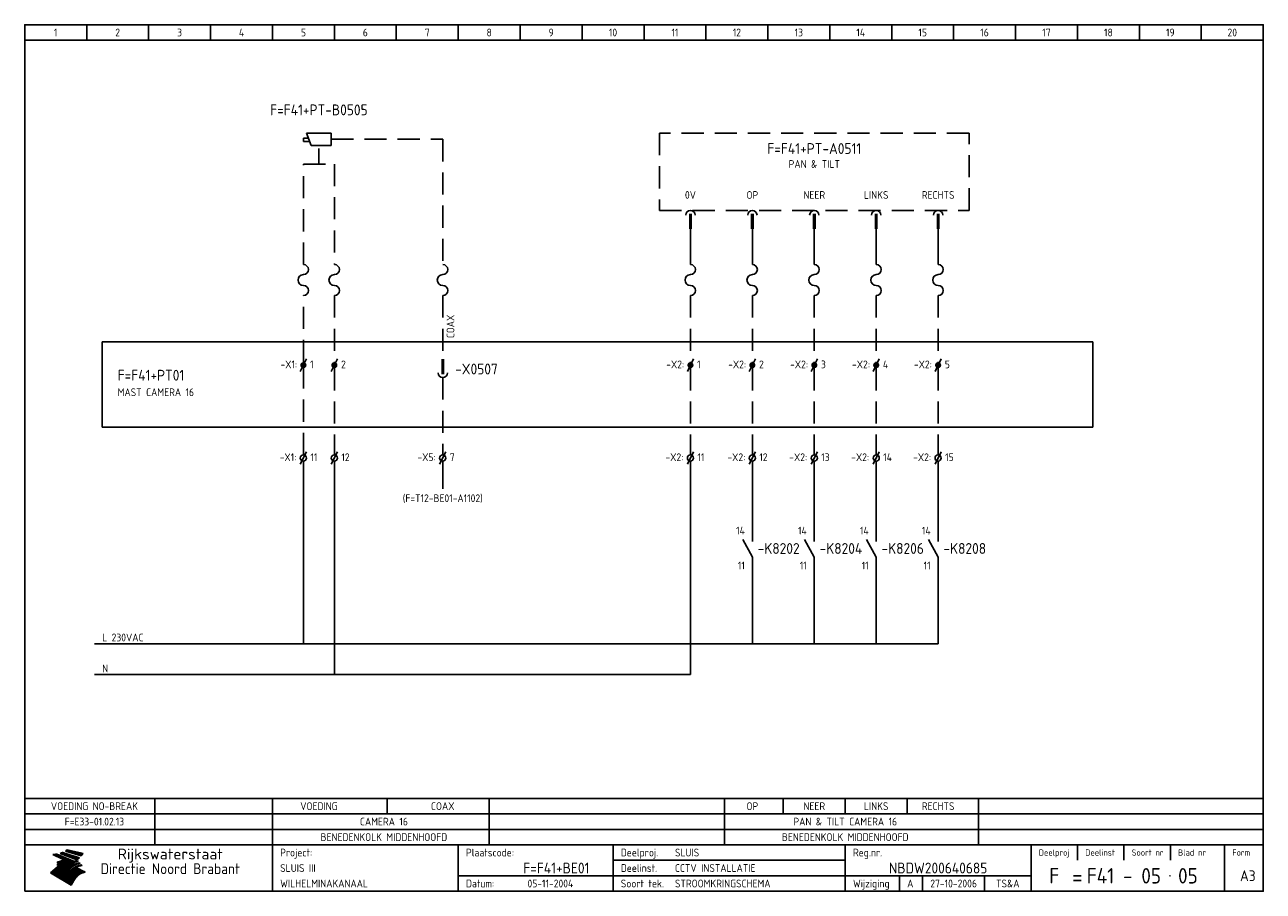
# Model space of a CAD drawing. Extents: x 10 to 410, y 10 to 290.
import ezdxf
from ezdxf.enums import TextEntityAlignment as Align

# ---------------------------------------------------------------- set-up
doc = ezdxf.new("R2010")
doc.units = 0
doc.header["$LTSCALE"] = 15
doc.header["$MEASUREMENT"] = 0
doc.linetypes.add('HIDDEN', pattern=[9.525, 6.35, -3.175])
for name, color, linetype in [('0-25', 7, 'CONTINUOUS'), ('0-35', 2, 'CONTINUOUS'), ('0-50', 3, 'CONTINUOUS'), ('B-25', 7, 'CONTINUOUS'), ('B-35', 2, 'CONTINUOUS'), ('S-25', 7, 'CONTINUOUS')]:
    doc.layers.add(name, color=color, linetype=linetype)
doc.styles.add('ISO', font='iso.shx')
doc.styles.get("Standard").update_dxf_attribs({"font": 'iso.shx'})

# ---------------------------------------------------------------- blocks, each defined once
blk = doc.blocks.new('X101')
at = {"layer": 'S-25', "color": 0}
blk.add_line((1, 2), (-1, -2), dxfattribs=at)
at = {"layer": 'S-25', "color": 0, "const_width": 1}
blk.add_lwpolyline([(-0.5, 0, 1), (0.5, 0, 1)], format="xyb", close=True, dxfattribs=at)
at = {"layer": 'B-25'}
blk.add_attdef('LC', text='', height=2.5, dxfattribs=at).set_placement((-2, -1), align=Align.RIGHT)
blk.add_attdef('KT', (2.16, -1), '', height=2.5, dxfattribs=at)
blk = doc.blocks.new('X105')
at = {"layer": '0-25', "color": 0}
blk.add_line((1, 2), (-1, -2), dxfattribs=at)
blk.add_circle((0, 0), 1, dxfattribs=at)
at = {"layer": '0-25'}
blk.add_point((0, 0), dxfattribs=at)
at = {"layer": 'B-25', "style": 'ISO'}
blk.add_attdef('LC', text='', height=2.5, dxfattribs=at).set_placement((-2.26, -1), align=Align.RIGHT)
blk.add_attdef('KT', (2.26, -1), '', height=2.5, dxfattribs=at)
blk = doc.blocks.new('KADERA3')
at = {"layer": '0-25'}
for p, q in [((30, 285), (30, 290)), ((50, 285), (50, 290)), ((70, 285), (70, 290)), ((90, 285), (90, 290)), ((110, 285), (110, 290)), ((130, 285), (130, 290)), ((150, 285), (150, 290)), ((170, 285), (170, 290)), ((190, 285), (190, 290)), ((210, 285), (210, 290)), ((230, 285), (230, 290)), ((250, 285), (250, 290)), ((270, 285), (270, 290)), ((290, 285), (290, 290)), ((310, 285), (310, 290)), ((330, 285), (330, 290)), ((350, 285), (350, 290)), ((370, 285), (370, 290)), ((390, 285), (390, 290)), ((10, 285), (410, 285)), ((410, 35), (10, 35)), ((410, 30), (10, 30)), ((350, 25), (350, 20)), ((365, 25), (365, 20)), ((380, 25), (380, 20)), ((200, 20), (275, 20)), ((150, 15), (335, 15)), ((292.5, 15), (292.5, 10)), ((300, 15), (300, 10)), ((320, 15), (320, 10))]:
    blk.add_line(p, q, dxfattribs=at)
at = {"layer": '0-25', "color": 7}
for p, q in [((19.1, 21.89), (25.12, 19)), ((19.1, 21.89), (25.12, 19)), ((19.17, 21.86), (20.7, 21.86)), ((19.29, 21.8), (20.83, 21.8)), ((19.4, 21.75), (20.96, 21.75)), ((19.52, 21.69), (21.09, 21.69)), ((19.64, 21.63), (21.22, 21.63)), ((19.74, 21.92), (20.56, 21.92)), ((19.75, 21.58), (21.36, 21.58)), ((19.87, 21.52), (21.49, 21.52)), ((19.99, 21.47), (21.62, 21.47)), ((20.11, 21.41), (21.75, 21.41)), ((20.22, 21.35), (21.88, 21.35)), ((20.25, 21.97), (20.43, 21.97)), ((20.34, 21.3), (22.02, 21.3)), ((20.38, 21.99), (26.02, 19.59)), ((20.38, 21.99), (26.02, 19.59)), ((20.46, 21.24), (22.15, 21.24)), ((20.57, 21.18), (22.28, 21.18)), ((20.69, 21.13), (22.41, 21.13)), ((20.81, 21.07), (22.55, 21.07)), ((20.92, 21.02), (22.68, 21.02)), ((21.04, 20.96), (22.81, 20.96)), ((21.16, 20.9), (22.94, 20.9)), ((21.27, 20.85), (23.07, 20.85)), ((21.39, 20.79), (23.21, 20.79)), ((21.47, 22.25), (26.83, 20.19)), ((21.47, 22.25), (26.83, 20.19)), ((21.49, 22.25), (23.07, 22.25)), ((21.51, 20.73), (23.34, 20.73)), ((21.6, 22.2), (23.25, 22.2)), ((21.63, 20.68), (23.47, 20.68)), ((21.65, 22.31), (22.89, 22.31)), ((21.74, 20.62), (23.6, 20.62)), ((21.75, 22.14), (23.42, 22.14)), ((21.8, 22.37), (22.71, 22.37)), ((21.86, 20.57), (23.73, 20.57)), ((21.9, 22.08), (23.6, 22.08)), ((21.94, 22.42), (22.53, 22.42)), ((21.98, 20.51), (23.87, 20.51)), ((22.04, 22.03), (23.78, 22.03)), ((22.06, 22.48), (22.36, 22.48)), ((22.09, 20.45), (24, 20.45)), ((22.18, 22.53), (27.65, 20.8)), ((22.18, 22.53), (27.65, 20.8)), ((22.19, 21.97), (23.96, 21.97)), ((22.21, 20.4), (24.13, 20.4)), ((22.33, 20.34), (24.26, 20.34)), ((22.34, 21.92), (24.13, 21.92)), ((22.37, 20), (23.08, 20)), ((22.44, 20.28), (24.4, 20.28)), ((22.48, 21.86), (24.31, 21.86)), ((22.49, 20.06), (23.04, 20.06)), ((22.56, 20.23), (24.53, 20.23)), ((22.61, 20.12), (22.93, 20.12)), ((22.63, 21.8), (24.49, 21.8)), ((22.68, 20.17), (24.66, 20.17)), ((22.71, 20.17), (22.82, 20.17)), ((23.11, 20.02), (22.77, 20.2)), ((23.11, 20.02), (22.77, 20.2)), ((22.78, 21.75), (24.67, 21.75)), ((22.79, 20.12), (24.79, 20.12)), ((22.91, 20.06), (24.92, 20.06)), ((22.92, 21.69), (24.85, 21.69)), ((23.03, 20), (25.06, 20)), ((23.07, 21.63), (25.02, 21.63)), ((23.14, 22.99), (28.22, 21.46)), ((23.14, 22.99), (28.22, 21.46)), ((23.15, 22.98), (25.33, 22.98)), ((23.22, 21.58), (25.2, 21.58)), ((23.23, 23.04), (25.09, 23.04)), ((23.32, 23.1), (24.84, 23.1)), ((23.34, 22.93), (25.57, 22.93)), ((23.36, 21.52), (25.38, 21.52)), ((23.4, 23.15), (24.6, 23.15)), ((23.49, 23.21), (24.36, 23.21)), ((23.51, 21.47), (25.56, 21.47)), ((23.52, 22.87), (25.81, 22.87)), ((23.57, 23.27), (24.12, 23.27)), ((23.64, 23.32), (23.87, 23.32)), ((23.66, 21.41), (25.74, 21.41)), ((23.7, 23.36), (28.82, 22.17)), ((23.7, 23.36), (28.82, 22.17)), ((23.71, 22.82), (26.06, 22.82)), ((23.8, 21.35), (25.91, 21.35)), ((23.9, 22.76), (26.3, 22.76)), ((23.95, 21.3), (26.09, 21.3)), ((24.09, 22.7), (26.54, 22.7)), ((24.09, 21.24), (26.27, 21.24)), ((24.24, 21.18), (26.45, 21.18)), ((24.27, 22.65), (26.78, 22.65)), ((24.39, 21.13), (26.62, 21.13)), ((24.46, 22.59), (27.03, 22.59)), ((24.53, 21.07), (26.8, 21.07)), ((24.65, 22.53), (27.27, 22.53)), ((24.68, 21.02), (26.98, 21.02)), ((24.83, 20.96), (27.16, 20.96)), ((24.84, 22.48), (27.51, 22.48)), ((24.97, 20.9), (27.34, 20.9)), ((25.02, 22.42), (27.75, 22.42)), ((25.12, 20.85), (27.51, 20.85)), ((25.21, 22.37), (28, 22.37)), ((25.27, 20.79), (27.63, 20.79)), ((25.4, 22.31), (28.24, 22.31)), ((25.41, 20.73), (27.57, 20.73)), ((25.56, 20.68), (27.51, 20.68)), ((25.58, 22.25), (28.48, 22.25)), ((25.71, 20.62), (27.44, 20.62)), ((25.77, 22.2), (28.72, 22.2)), ((25.85, 20.57), (27.37, 20.57)), ((25.96, 22.14), (28.79, 22.14)), ((26, 20.51), (27.29, 20.51)), ((26.15, 22.08), (28.75, 22.08)), ((26.15, 20.45), (27.22, 20.45)), ((26.29, 20.4), (27.14, 20.4)), ((26.33, 22.03), (28.71, 22.03)), ((26.44, 20.34), (27.06, 20.34)), ((26.52, 21.97), (28.66, 21.97)), ((26.59, 20.28), (26.97, 20.28)), ((26.71, 21.92), (28.62, 21.92)), ((26.73, 20.23), (26.89, 20.23)), ((26.9, 21.86), (28.57, 21.86)), ((27.08, 21.8), (28.52, 21.8)), ((27.27, 21.75), (28.48, 21.75)), ((27.46, 21.69), (28.43, 21.69)), ((27.65, 21.63), (28.38, 21.63)), ((27.83, 21.58), (28.33, 21.58)), ((28.02, 21.52), (28.28, 21.52)), ((28.21, 21.47), (28.22, 21.47)), ((20.58, 17.88), (18.3, 16)), ((20.58, 17.88), (18.3, 16)), ((24.94, 11.97), (18.3, 16)), ((24.94, 11.97), (18.3, 16)), ((18.31, 16.01), (20.96, 16.01)), ((18.38, 16.07), (21.46, 16.07)), ((18.45, 16.12), (21.88, 16.12)), ((18.52, 16.18), (22.15, 16.18)), ((18.59, 16.23), (22.38, 16.23)), ((18.65, 16.29), (22.58, 16.29)), ((18.72, 16.35), (22.75, 16.35)), ((18.79, 16.4), (22.91, 16.4)), ((18.86, 16.46), (20.6, 16.46)), ((18.93, 16.52), (20.6, 16.52)), ((18.99, 16.57), (20.6, 16.57)), ((19.06, 16.63), (20.6, 16.63)), ((19.13, 16.68), (20.6, 16.68)), ((19.2, 16.74), (20.6, 16.74)), ((19.27, 16.8), (20.6, 16.8)), ((19.33, 16.85), (21.07, 16.85)), ((19.4, 16.91), (21.55, 16.91)), ((19.47, 16.97), (21.88, 16.97)), ((19.54, 17.02), (22.13, 17.02)), ((19.61, 17.08), (22.34, 17.08)), ((19.67, 17.13), (20.6, 17.13)), ((19.74, 17.19), (20.6, 17.19)), ((19.81, 17.25), (20.6, 17.25)), ((19.88, 17.3), (20.6, 17.3)), ((19.95, 17.36), (20.6, 17.36)), ((20.01, 17.42), (20.6, 17.42)), ((20.08, 17.47), (20.93, 17.47)), ((20.15, 17.53), (21.26, 17.53)), ((20.22, 17.58), (21.51, 17.58)), ((20.29, 17.64), (21.72, 17.64)), ((20.35, 17.7), (21.9, 17.7)), ((20.42, 17.75), (22.07, 17.75)), ((20.49, 17.81), (22.22, 17.81)), ((20.56, 17.87), (22.36, 17.87)), ((20.6, 19.11), (20.58, 19.51)), ((20.6, 19.11), (20.58, 19.51)), ((20.58, 19.5), (22.09, 19.5)), ((20.58, 19.44), (21.95, 19.44)), ((20.59, 19.38), (21.79, 19.38)), ((20.59, 19.33), (21.62, 19.33)), ((20.59, 19.27), (21.42, 19.27)), ((20.6, 19.22), (21.2, 19.22)), ((20.6, 19.16), (20.93, 19.16)), ((20.6, 19.11), (20.69, 19.12)), ((20.6, 19.11), (20.69, 19.12)), ((20.6, 18.79), (20.77, 18.81)), ((20.6, 18.79), (20.77, 18.81)), ((20.6, 18.29), (20.6, 18.79)), ((20.6, 18.29), (20.6, 18.79)), ((20.6, 18.77), (22.46, 18.77)), ((20.6, 18.71), (22.33, 18.71)), ((20.6, 18.65), (22.19, 18.65)), ((20.6, 18.6), (22.04, 18.6)), ((20.6, 18.54), (21.87, 18.54)), ((20.6, 18.48), (21.68, 18.48)), ((20.6, 18.43), (21.46, 18.43)), ((20.6, 18.37), (21.21, 18.37)), ((20.6, 18.32), (20.87, 18.32)), ((20.6, 18.29), (20.88, 18.32)), ((20.6, 18.29), (20.88, 18.32)), ((20.6, 17.88), (20.86, 17.91)), ((20.6, 17.88), (20.86, 17.91)), ((20.6, 17.43), (20.97, 17.48)), ((20.6, 17.43), (20.97, 17.48)), ((20.6, 17.43), (20.6, 17.09)), ((20.6, 17.43), (20.6, 17.09)), ((20.6, 17.09), (21.26, 17.16)), ((20.6, 17.09), (21.26, 17.16)), ((20.6, 16.8), (21.37, 16.89)), ((20.6, 16.8), (21.37, 16.89)), ((20.6, 16.8), (20.6, 16.45)), ((20.6, 16.8), (20.6, 16.45)), ((20.6, 16.45), (21.56, 16.56)), ((20.6, 16.45), (21.56, 16.56)), ((20.6, 15.97), (21.67, 16.09)), ((20.6, 15.97), (21.67, 16.09)), ((20.7, 16.46), (23.06, 16.46)), ((20.9, 19.55), (22.23, 19.55)), ((20.9, 18.82), (22.59, 18.82)), ((20.98, 17.92), (22.5, 17.92)), ((21.02, 17.13), (22.53, 17.13)), ((21.19, 19.61), (22.35, 19.61)), ((21.2, 16.52), (23.2, 16.52)), ((21.32, 18.88), (22.71, 18.88)), ((21.32, 17.98), (22.62, 17.98)), ((21.42, 19.67), (22.47, 19.67)), ((21.47, 17.19), (22.7, 17.19)), ((21.59, 18.03), (22.74, 18.03)), ((21.61, 18.93), (22.82, 18.93)), ((21.62, 19.72), (22.59, 19.72)), ((21.72, 16.57), (23.32, 16.57)), ((21.77, 17.25), (22.85, 17.25)), ((21.8, 19.78), (22.69, 19.78)), ((21.8, 18.09), (22.85, 18.09)), ((21.84, 18.99), (22.92, 18.99)), ((21.96, 19.83), (22.79, 19.83)), ((21.99, 18.15), (22.95, 18.15)), ((22.01, 17.3), (22.99, 17.3)), ((22.03, 19.05), (23.03, 19.05)), ((22.1, 16.63), (23.44, 16.63)), ((22.11, 19.89), (22.89, 19.89)), ((22.16, 18.2), (23.05, 18.2)), ((22.21, 19.1), (23.12, 19.1)), ((22.21, 17.36), (23.12, 17.36)), ((22.24, 19.95), (22.99, 19.95)), ((22.31, 18.26), (23.15, 18.26)), ((22.36, 19.16), (23.22, 19.16)), ((22.38, 16.68), (23.56, 16.68)), ((22.39, 17.42), (23.24, 17.42)), ((22.45, 18.32), (23.24, 18.32)), ((22.51, 19.22), (23.3, 19.22)), ((22.56, 17.47), (23.36, 17.47)), ((22.59, 18.37), (23.33, 18.37)), ((22.6, 16.74), (23.66, 16.74)), ((22.64, 19.27), (23.39, 19.27)), ((22.71, 18.43), (23.42, 18.43)), ((22.71, 17.53), (23.47, 17.53)), ((22.77, 19.33), (23.47, 19.33)), ((22.79, 16.8), (23.77, 16.8)), ((22.83, 18.48), (23.5, 18.48)), ((22.84, 17.58), (23.57, 17.58)), ((22.89, 19.38), (23.55, 19.38)), ((22.94, 18.54), (23.58, 18.54)), ((22.96, 16.85), (23.86, 16.85)), ((22.97, 17.64), (23.67, 17.64)), ((23, 19.44), (23.63, 19.44)), ((23.04, 18.6), (23.66, 18.6)), ((23.1, 19.5), (23.72, 19.5)), ((23.1, 17.7), (23.77, 17.7)), ((23.12, 16.91), (23.96, 16.91)), ((23.14, 18.65), (23.74, 18.65)), ((23.15, 19.95), (25.19, 19.95)), ((23.21, 19.55), (23.8, 19.55)), ((23.21, 17.75), (23.86, 17.75)), ((23.21, 16.01), (28.9, 16.01)), ((23.24, 18.71), (23.82, 18.71)), ((23.26, 19.89), (25.32, 19.89)), ((23.26, 16.97), (24.05, 16.97)), ((23.3, 19.61), (23.88, 19.61)), ((23.32, 17.81), (23.95, 17.81)), ((23.33, 18.77), (23.91, 18.77)), ((23.37, 16.07), (29.08, 16.07)), ((23.38, 19.83), (25.45, 19.83)), ((23.39, 19.67), (23.81, 19.67)), ((23.39, 17.02), (24.14, 17.02)), ((23.42, 18.82), (23.99, 18.82)), ((23.42, 17.87), (24.03, 17.87)), ((23.45, 19.7), (23.58, 19.79)), ((23.45, 19.7), (23.58, 19.79)), ((23.48, 19.72), (23.7, 19.72)), ((23.5, 19.78), (25.58, 19.78)), ((23.51, 18.88), (24.07, 18.88)), ((23.51, 16.12), (29.27, 16.12)), ((23.52, 17.92), (24.11, 17.92)), ((23.52, 17.08), (24.22, 17.08)), ((23.54, 18.9), (24.3, 19.42)), ((23.54, 18.9), (24.3, 19.42)), ((23.56, 19.78), (23.59, 19.78)), ((23.56, 19.39), (23.9, 19.62)), ((23.56, 19.39), (23.9, 19.62)), ((23.58, 19.79), (23.9, 19.62)), ((23.58, 19.79), (23.9, 19.62)), ((23.59, 18.93), (24.15, 18.93)), ((23.61, 19.72), (25.72, 19.72)), ((23.62, 17.98), (24.2, 17.98)), ((23.63, 17.13), (24.3, 17.13)), ((23.65, 18.59), (24.62, 19.25)), ((23.65, 18.59), (24.62, 19.25)), ((29.41, 16.17), (23.65, 16.17)), ((23.67, 18.99), (24.23, 18.99)), ((23.71, 18.03), (24.28, 18.03)), ((23.73, 19.67), (25.85, 19.67)), ((23.75, 19.05), (24.32, 19.05)), ((23.75, 17.19), (24.38, 17.19)), ((23.77, 16.23), (29.47, 16.23)), ((23.79, 18.09), (24.36, 18.09)), ((23.83, 19.1), (24.4, 19.1)), ((23.85, 19.61), (25.98, 19.61)), ((23.85, 17.25), (24.46, 17.25)), ((23.88, 18.15), (24.44, 18.15)), ((23.89, 16.29), (29.36, 16.29)), ((23.92, 19.16), (24.48, 19.16)), ((23.94, 18.19), (25.23, 19.07)), ((23.94, 18.19), (25.23, 19.07)), ((23.95, 17.3), (24.55, 17.3)), ((23.96, 19.55), (25.96, 19.55)), ((23.96, 18.2), (24.53, 18.2)), ((24, 19.22), (24.56, 19.22)), ((24, 16.35), (29.24, 16.35)), ((24.04, 18.26), (24.61, 18.26)), ((24.05, 17.36), (24.63, 17.36)), ((24.06, 17.88), (25.34, 18.76)), ((24.06, 17.88), (25.34, 18.76)), ((24.08, 19.5), (25.88, 19.5)), ((24.08, 19.27), (24.58, 19.27)), ((24.11, 16.4), (29.13, 16.4)), ((24.13, 18.32), (24.69, 18.32)), ((24.14, 17.42), (24.71, 17.42)), ((24.16, 19.33), (24.47, 19.33)), ((24.2, 19.44), (25.79, 19.44)), ((24.21, 18.37), (24.77, 18.37)), ((24.21, 16.46), (29.02, 16.46)), ((24.23, 17.47), (24.79, 17.47)), ((24.24, 17.48), (25.52, 18.36)), ((24.24, 17.48), (25.52, 18.36)), ((24.25, 19.38), (24.36, 19.38)), ((24.29, 18.43), (24.85, 18.43)), ((24.3, 19.42), (24.62, 19.25)), ((24.3, 19.42), (24.62, 19.25)), ((24.31, 19.38), (25.71, 19.38)), ((24.31, 17.53), (24.87, 17.53)), ((24.31, 16.52), (28.91, 16.52)), ((24.35, 17.17), (25.64, 18.05)), ((24.35, 17.17), (25.64, 18.05)), ((24.37, 18.48), (24.94, 18.48)), ((24.39, 17.58), (24.96, 17.58)), ((24.4, 16.57), (28.79, 16.57)), ((24.43, 19.33), (25.62, 19.33)), ((24.45, 18.54), (25.02, 18.54)), ((24.47, 17.64), (25.04, 17.64)), ((24.49, 16.63), (28.68, 16.63)), ((24.54, 18.6), (25.1, 18.6)), ((24.55, 19.27), (25.54, 19.27)), ((24.56, 17.7), (25.12, 17.7)), ((24.57, 16.68), (28.57, 16.68)), ((24.62, 18.65), (25.18, 18.65)), ((24.63, 16.72), (25.91, 17.6)), ((24.63, 16.72), (25.91, 17.6)), ((24.64, 17.75), (25.2, 17.75)), ((24.66, 16.74), (28.45, 16.74)), ((24.67, 19.22), (25.45, 19.22)), ((24.7, 18.71), (25.27, 18.71)), ((24.72, 17.81), (25.29, 17.81)), ((24.74, 16.8), (28.34, 16.8)), ((24.78, 19.16), (25.37, 19.16)), ((24.78, 18.77), (25.34, 18.77)), ((24.8, 17.87), (25.37, 17.87)), ((24.82, 16.85), (28.23, 16.85)), ((24.87, 18.82), (25.4, 18.82)), ((24.89, 17.92), (25.45, 17.92)), ((24.9, 19.1), (25.28, 19.1)), ((24.9, 16.91), (28.11, 16.91)), ((24.95, 18.88), (25.45, 18.88)), ((24.97, 17.98), (25.53, 17.98)), ((24.99, 16.97), (28, 16.97)), ((25.02, 19.05), (25.2, 19.05)), ((25.03, 18.93), (25.51, 18.93)), ((25.05, 18.03), (25.61, 18.03)), ((25.07, 17.02), (27.89, 17.02)), ((25.11, 18.99), (25.57, 18.99)), ((26.02, 19.59), (25.12, 19)), ((26.02, 19.59), (25.12, 19)), ((25.13, 18.09), (25.68, 18.09)), ((25.15, 17.08), (27.77, 17.08)), ((25.19, 19.05), (25.63, 19.05)), ((25.21, 18.15), (25.75, 18.15)), ((25.23, 17.13), (27.66, 17.13)), ((25.26, 19.1), (25.7, 19.1)), ((25.3, 18.2), (25.82, 18.2)), ((25.31, 17.19), (27.55, 17.19)), ((25.33, 19.16), (25.77, 19.16)), ((25.38, 18.26), (25.89, 18.26)), ((25.39, 19.22), (25.85, 19.22)), ((25.4, 17.25), (27.43, 17.25)), ((25.46, 18.32), (25.97, 18.32)), ((25.47, 19.27), (25.93, 19.27)), ((25.48, 17.3), (27.32, 17.3)), ((25.54, 19.33), (26.03, 19.33)), ((25.54, 18.37), (26.06, 18.37)), ((25.56, 17.36), (27.21, 17.36)), ((25.62, 18.43), (26.14, 18.43)), ((25.63, 19.38), (26.13, 19.38)), ((25.64, 17.42), (27.1, 17.42)), ((25.7, 18.48), (26.24, 18.48)), ((25.72, 19.44), (26.24, 19.44)), ((25.73, 17.47), (26.98, 17.47)), ((25.79, 18.54), (26.34, 18.54)), ((25.81, 17.53), (26.87, 17.53)), ((25.82, 19.5), (26.36, 19.5)), ((25.89, 18.6), (26.46, 18.6)), ((25.89, 17.58), (26.76, 17.58)), ((25.93, 19.55), (26.53, 19.55)), ((25.96, 17.64), (26.64, 17.64)), ((25.99, 18.65), (26.58, 18.65)), ((26.04, 17.7), (26.59, 17.7)), ((26.06, 19.61), (26.85, 19.61)), ((26.1, 18.71), (26.72, 18.71)), ((26.12, 17.75), (26.67, 17.75)), ((26.2, 17.81), (26.76, 17.81)), ((26.21, 19.67), (27.23, 19.67)), ((26.23, 18.77), (26.89, 18.77)), ((26.29, 17.87), (26.86, 17.87)), ((26.37, 18.82), (27.09, 18.82)), ((26.39, 17.92), (26.97, 17.92)), ((26.44, 19.72), (27.18, 19.72)), ((26.49, 17.98), (27.09, 17.98)), ((26.53, 18.88), (27.34, 18.88)), ((26.56, 17.68), (29.54, 16.2)), ((26.56, 17.68), (29.54, 16.2)), ((26.6, 18.03), (27.22, 18.03)), ((26.72, 18.09), (27.38, 18.09)), ((26.73, 18.93), (27.66, 18.93)), ((26.85, 18.15), (27.56, 18.15)), ((26.99, 18.99), (27.9, 18.99)), ((27, 18.2), (27.8, 18.2)), ((27.13, 19.78), (27.25, 19.64)), ((27.13, 19.78), (27.25, 19.64)), ((27.18, 18.26), (28.13, 18.26)), ((27.26, 19.05), (27.84, 19.05)), ((27.39, 18.32), (28.47, 18.32)), ((27.7, 18.37), (28.49, 18.37)), ((27.78, 19.1), (27.93, 18.96)), ((27.78, 19.1), (27.93, 18.96)), ((28, 18.43), (28.44, 18.43)), ((28.29, 15.83), (29.54, 16.2)), ((28.29, 15.83), (29.54, 16.2)), ((28.39, 18.48), (28.54, 18.32)), ((28.39, 18.48), (28.54, 18.32)), ((29.54, 16.2), (29.45, 16.17)), ((29.54, 16.2), (29.45, 16.17)), ((29.46, 16.18), (29.47, 16.18)), ((18.38, 15.95), (20.6, 15.95)), ((18.47, 15.9), (20.6, 15.9)), ((18.57, 15.84), (20.6, 15.84)), ((18.66, 15.78), (20.6, 15.78)), ((18.75, 15.73), (20.6, 15.73)), ((18.85, 15.67), (20.6, 15.67)), ((18.94, 15.62), (20.6, 15.62)), ((19.03, 15.56), (27.83, 15.56)), ((19.12, 15.5), (27.75, 15.5)), ((19.22, 15.45), (27.66, 15.45)), ((19.31, 15.39), (27.58, 15.39)), ((19.4, 15.33), (27.5, 15.33)), ((19.49, 15.28), (27.43, 15.28)), ((19.59, 15.22), (27.36, 15.22)), ((19.68, 15.17), (27.29, 15.17)), ((19.77, 15.11), (27.22, 15.11)), ((19.86, 15.05), (27.15, 15.05)), ((19.96, 15), (27.09, 15)), ((20.05, 14.94), (27.02, 14.94)), ((20.14, 14.88), (26.96, 14.88)), ((20.24, 14.83), (26.9, 14.83)), ((20.33, 14.77), (26.84, 14.77)), ((20.42, 14.72), (26.79, 14.72)), ((20.51, 14.66), (26.73, 14.66)), ((20.6, 15.97), (20.6, 15.58)), ((20.6, 15.97), (20.6, 15.58)), ((20.6, 15.58), (21.95, 15.73)), ((20.6, 15.58), (21.95, 15.73)), ((20.61, 14.6), (26.68, 14.6)), ((20.7, 14.55), (26.62, 14.55)), ((20.79, 14.49), (26.57, 14.49)), ((20.88, 14.43), (26.52, 14.43)), ((20.94, 15.62), (27.92, 15.62)), ((20.98, 14.38), (26.47, 14.38)), ((21.07, 14.32), (26.42, 14.32)), ((21.16, 14.27), (26.38, 14.27)), ((21.25, 14.21), (26.33, 14.21)), ((21.35, 14.15), (26.29, 14.15)), ((21.44, 14.1), (26.24, 14.1)), ((21.45, 15.67), (28.01, 15.67)), ((21.53, 14.04), (26.2, 14.04)), ((21.63, 13.98), (26.16, 13.98)), ((21.72, 13.93), (26.12, 13.93)), ((21.81, 13.87), (26.08, 13.87)), ((21.9, 13.82), (26.04, 13.82)), ((21.96, 15.73), (28.11, 15.73)), ((22, 13.76), (26, 13.76)), ((22.09, 13.7), (25.96, 13.7)), ((22.18, 13.65), (25.93, 13.65)), ((22.27, 13.59), (25.89, 13.59)), ((22.34, 15.78), (28.21, 15.78)), ((22.37, 13.53), (25.86, 13.53)), ((22.46, 13.48), (25.82, 13.48)), ((22.55, 13.42), (25.79, 13.42)), ((22.62, 15.84), (28.33, 15.84)), ((22.65, 13.37), (25.76, 13.37)), ((22.74, 13.31), (25.73, 13.31)), ((22.83, 13.25), (25.69, 13.25)), ((22.84, 15.9), (28.52, 15.9)), ((22.92, 13.2), (25.66, 13.2)), ((23.02, 13.14), (25.63, 13.14)), ((23.04, 15.95), (28.71, 15.95)), ((23.11, 13.08), (25.59, 13.08)), ((23.2, 13.03), (25.56, 13.03)), ((23.29, 12.97), (25.53, 12.97)), ((23.39, 12.92), (25.5, 12.92)), ((23.48, 12.86), (25.46, 12.86)), ((23.57, 12.8), (25.43, 12.8)), ((23.66, 12.75), (25.4, 12.75)), ((23.76, 12.69), (25.36, 12.69)), ((23.85, 12.63), (25.33, 12.63)), ((23.94, 12.58), (25.3, 12.58)), ((24.04, 12.52), (25.26, 12.52)), ((24.13, 12.47), (25.23, 12.47)), ((24.22, 12.41), (25.2, 12.41)), ((24.31, 12.35), (25.17, 12.35)), ((24.41, 12.3), (25.13, 12.3)), ((24.5, 12.24), (25.1, 12.24)), ((24.59, 12.18), (25.07, 12.18)), ((24.68, 12.13), (25.03, 12.13)), ((24.78, 12.07), (25, 12.07)), ((24.87, 12.02), (24.97, 12.02)), ((24.94, 11.97), (25.81, 13.45)), ((24.94, 11.97), (25.81, 13.45))]:
    blk.add_line(p, q, dxfattribs=at)
for centre, radius, start, end in [((19.15, 29.7), 7.8, 269.6055, 279.0886), ((19.15, 29.7), 7.8, 269.6055, 279.0886), ((19.93, 25.38), 5.91, 276.3402, 298.7463), ((19.93, 25.38), 5.91, 276.3402, 298.7463), ((19.84, 25.09), 6.03, 278.129, 302.868), ((19.84, 25.09), 6.03, 278.129, 302.868), ((19.84, 27.26), 5.27, 288.0217, 296.3084), ((19.84, 27.26), 5.27, 288.0217, 296.3084), ((20.49, 27.56), 5.28, 300.0654, 307.393), ((20.49, 27.56), 5.28, 300.0654, 307.393), ((24.11, 24.7), 5.26, 301.1147, 312.2814), ((24.11, 24.7), 5.26, 301.1147, 312.2814), ((21.95, 27.32), 8.59, 316.9248, 323.1399), ((21.95, 27.32), 8.59, 316.9248, 323.1399), ((20.21, 23.78), 5.91, 273.6149, 304.3803), ((20.21, 23.78), 5.91, 273.6149, 304.3803), ((20.35, 24.56), 5.76, 274.164, 302.5474), ((20.35, 24.56), 5.76, 274.164, 302.5474), ((20.05, 24.28), 6.02, 277.9472, 305.7139), ((20.05, 24.28), 6.02, 277.9472, 305.7139), ((20.04, 23.49), 6.09, 278.8115, 306.4242), ((20.04, 23.49), 6.09, 278.8115, 306.4242), ((20.53, 23.07), 5.96, 277.0519, 304.973), ((20.53, 23.07), 5.96, 277.0519, 304.973), ((20.72, 22.76), 5.91, 276.3402, 304.3803), ((20.72, 22.76), 5.91, 276.3402, 304.3803), ((21.06, 22.34), 5.81, 274.9043, 303.1745), ((21.06, 22.34), 5.81, 274.9043, 303.1745), ((20.82, 22.06), 6.04, 278.1111, 305.8489), ((20.82, 22.06), 6.04, 278.1111, 305.8489), ((21.3, 21.6), 5.91, 276.3402, 304.3803), ((21.3, 21.6), 5.91, 276.3402, 304.3803), ((27.05, 17.17), 2.63, 107.4286, 133.7799), ((27.05, 17.17), 2.63, 107.4286, 133.7799), ((27.45, 16.91), 2.81, 110.4143, 138.7411), ((27.45, 16.91), 2.81, 110.4143, 138.7411), ((27.57, 15.64), 3.4, 98.1566, 126.9045), ((27.57, 15.64), 3.4, 98.1566, 126.9045), ((27.91, 15.54), 3.39, 100.5835, 132.088), ((27.91, 15.54), 3.39, 100.5835, 132.088), ((28.21, 14.74), 3.67, 95.7581, 128.7216), ((28.21, 14.74), 3.67, 95.7581, 128.7216), ((27.01, 16.84), 2.93, 87.7348, 104.8316), ((27.01, 16.84), 2.93, 87.7348, 104.8316), ((27.37, 15.71), 3.93, 91.7838, 103.2817), ((27.37, 15.71), 3.93, 91.7838, 103.2817), ((28.4, 15.05), 3.21, 96.3886, 125.0052), ((28.4, 15.05), 3.21, 96.3886, 125.0052), ((27.82, 16.31), 2.8, 90.634, 105.1984), ((27.82, 16.31), 2.8, 90.634, 105.1984), ((28.19, 15.04), 3.93, 93.8342, 103.2817), ((28.19, 15.04), 3.93, 93.8342, 103.2817), ((28.58, 15.69), 2.8, 93.8141, 105.1984), ((28.58, 15.69), 2.8, 93.8141, 105.1984), ((28.95, 14.41), 3.93, 96.0135, 103.2817), ((28.95, 14.41), 3.93, 96.0135, 103.2817), ((31.24, 10.26), 6.3, 117.9568, 149.6251), ((31.24, 10.26), 6.3, 117.9568, 149.6251)]:
    blk.add_arc(centre, radius, start, end, dxfattribs=at)
at = {"layer": '0-35'}
for p, q in [((90, 25), (90, 10)), ((150, 25), (150, 10)), ((200, 25), (200, 10)), ((275, 25), (275, 10)), ((335, 25), (335, 10)), ((397.5, 25), (397.5, 10))]:
    blk.add_line(p, q, dxfattribs=at)
at = {"layer": '0-50'}
for p, q in [((10, 25), (410, 25)), ((348.75, 15), (351.25, 15)), ((348.75, 13.5), (351.25, 13.5))]:
    blk.add_line(p, q, dxfattribs=at)
blk.add_lwpolyline([(10, 10), (410, 10), (410, 290), (10, 290)], close=True, dxfattribs=at)
at = {"layer": '0-50', "const_width": 0.25}
blk.add_lwpolyline([(379.75, 15, 1), (380, 15, 1)], format="xyb", close=True, dxfattribs=at)
at = {"layer": '0-25', "style": 'ISO'}
for s, height, p in [('Project:', 2.5, (92.5, 22.5)), ('Plaatscode:', 2.5, (152.5, 22.5)), ('Deelproj.', 2.5, (202.5, 22.5)), ('Reg.nr.', 2.5, (277.5, 22.5)), ('Deelproj', 2, (337.5, 22.5)), ('Deelinst', 2, (352.5, 22.5)), ('Soort nr', 2, (367.5, 22.5)), ('Blad nr', 2, (382.5, 22.5)), ('Form', 2, (400, 22.5)), ('Deelinst.', 2.5, (202.5, 17.5)), ('Datum:', 2.5, (152.5, 12.5)), ('Soort tek.', 2.5, (202.5, 12.5)), ('Wijziging', 2.5, (277.5, 12.5))]:
    blk.add_text(s, height=height, dxfattribs=at).set_placement(p, align=Align.MIDDLE_LEFT)
for tag, p in [('STR1', (20, 287.5)), ('STR2', (40, 287.5)), ('STR3', (60, 287.5)), ('STR4', (80, 287.5)), ('STR5', (100, 287.5)), ('STR6', (120, 287.5)), ('STR7', (140, 287.5)), ('STR8', (160, 287.5)), ('STR9', (180, 287.5)), ('STR10', (200, 287.5)), ('STR11', (220, 287.5)), ('STR12', (240, 287.5)), ('STR13', (260, 287.5)), ('STR14', (280, 287.5)), ('STR15', (300, 287.5)), ('STR16', (320, 287.5)), ('STR17', (340, 287.5)), ('STR18', (360, 287.5)), ('STR19', (380, 287.5)), ('STR20', (400, 287.5)), ('W', (180, 12.5)), ('Z', (310, 12.5)), ('Y', (327.5, 12.5))]:
    blk.add_attdef(tag, text='', height=2.5, dxfattribs=at).set_placement(p, align=Align.MIDDLE)
for tag, p in [('N', (220, 22.5)), ('B', (92.5, 17.5)), ('P', (220, 17.5)), ('C', (92.5, 12.5)), ('U', (220, 12.5)), ('REV', (295, 12.5))]:
    blk.add_attdef(tag, text='', height=2.5, dxfattribs=at).set_placement(p, align=Align.MIDDLE_LEFT)
at = {"layer": '0-35', "style": 'ISO', "width": 1.00614}
blk.add_text('Rijkswaterstaat', height=3.5, dxfattribs=at).set_placement((40, 20.28), (74, 20.28), align=Align.FIT)
at = {"layer": '0-35', "color": 2, "style": 'ISO', "width": 0.948867}
blk.add_text('Directie Noord Brabant', height=3.5, dxfattribs=at).set_placement((34.5, 15.53), (79.5, 15.53), align=Align.FIT)
at = {"layer": '0-35', "style": 'ISO'}
for tag, p in [('X', (178.5, 17.5)), ('FORM', (402.5, 15))]:
    blk.add_attdef(tag, text='', height=3.5, dxfattribs=at).set_placement(p, align=Align.MIDDLE_LEFT)
blk.add_attdef('RNR', text='', height=3.5, dxfattribs=at).set_placement((305, 17.5), align=Align.MIDDLE)
at = {"layer": '0-50', "style": 'ISO'}
for tag, p in [('M', (342.5, 15)), ('O', (365, 15))]:
    blk.add_attdef(tag, text='', height=5, dxfattribs=at).set_placement(p, align=Align.MIDDLE)
blk.add_attdef('Q', text='', height=5, dxfattribs=at).set_placement((382.5, 15), align=Align.MIDDLE_LEFT)
blk = doc.blocks.new('0034')
at = {"layer": 'S-25'}
for p, q in [((0, 0), (0, -5)), ((0, -10), (-3.12, -4.38)), ((0, -10), (0, -15))]:
    blk.add_line(p, q, dxfattribs=at)
at = {"layer": 'B-25'}
for tag, p in [('KN1', (-2.43, -2.73)), ('KN2', (-2.43, -14.01))]:
    blk.add_attdef(tag, text='', height=2.5, dxfattribs=at).set_placement(p, align=Align.RIGHT)
blk.add_attdef('OM1', (4, -13.01), '', height=2.5, dxfattribs=at)
at = {"layer": 'B-35'}
blk.add_attdef('KT', (4.14, -8.99), '', height=3.5, dxfattribs=at)

msp = doc.modelspace()

# ---------------------------------------------------------------- linework, layer by layer
at = {"layer": '0-25'}
for p, q in [((10, 40), (410, 40)), ((52, 25), (52, 40)), ((90, 25), (90, 40)), ((127, 35), (127, 40)), ((160, 25), (160, 40)), ((236, 25), (236, 40)), ((255, 35), (255, 40)), ((275, 35), (275, 40)), ((295, 35), (295, 40)), ((318, 25), (318, 40))]:
    msp.add_line(p, q, dxfattribs=at)
at = {"layer": 'S-25', "color": 0}
for p, q in [((100, 253.38), (100, 252.25)), ((101.62, 253.38), (100, 253.38)), ((100, 252.25), (102, 252.25)), ((102.5, 251), (101, 255)), ((101, 255), (109, 255)), ((109, 255), (109, 251)), ((109, 251), (102.5, 251))]:
    msp.add_line(p, q, dxfattribs=at)
at = {"layer": 'S-25', "linetype": 'HIDDEN', "ltscale": 0.075}
for p, q in [((109, 253), (145, 253)), ((145, 253), (145, 212.5)), ((215, 255), (215, 230)), ((315, 255), (215, 255)), ((315, 230), (315, 255)), ((105, 245), (105, 250)), ((100, 212.5), (100, 245)), ((100, 245), (110, 245)), ((110, 245), (110, 212.5)), ((215, 230), (315, 230)), ((100, 181), (100, 202.5)), ((110, 202.5), (110, 181)), ((145, 202.5), (145, 182)), ((225, 202.5), (225, 181)), ((245, 202.5), (245, 181)), ((265, 202.5), (265, 181)), ((285, 202.5), (285, 181)), ((305, 202.5), (305, 181)), ((100, 151), (100, 179)), ((110, 179), (110, 151)), ((145, 176), (145, 151)), ((225, 179), (225, 151)), ((245, 179), (245, 151)), ((265, 179), (265, 151)), ((285, 179), (285, 151)), ((305, 179), (305, 151))]:
    msp.add_line(p, q, dxfattribs=at)
at = {"layer": 'S-25', "color": 0, "linetype": 'HIDDEN'}
for p, q in [((225, 220), (225, 224)), ((245, 220), (245, 224)), ((265, 220), (265, 224)), ((285, 220), (285, 224)), ((305, 220), (305, 224))]:
    msp.add_line(p, q, dxfattribs=at)
at = {"layer": 'S-25', "linetype": 'HIDDEN'}
for p, q in [((225, 220), (225, 212.5)), ((245, 220), (245, 212.5)), ((265, 220), (265, 212.5)), ((285, 220), (285, 212.5)), ((305, 220), (305, 212.5))]:
    msp.add_line(p, q, dxfattribs=at)
at = {"layer": 'S-25'}
for p, q in [((355, 187.5), (35, 187.5)), ((35, 187.5), (35, 160)), ((355, 187.5), (355, 160)), ((35, 160), (355, 160)), ((100, 90), (100, 149)), ((110, 149), (110, 80)), ((145, 149), (145, 140)), ((225, 149), (225, 80)), ((245, 149), (245, 128)), ((265, 149), (265, 128)), ((285, 149), (285, 128)), ((305, 149), (305, 128)), ((245, 113), (245, 103)), ((265, 113), (265, 90)), ((285, 113), (285, 90)), ((305, 113), (305, 90)), ((245, 90), (245, 103)), ((32.5, 90), (305, 90)), ((32.5, 80), (225, 80))]:
    msp.add_line(p, q, dxfattribs=at)
at = {"layer": 'S-25', "color": 0, "const_width": 1}
for points in [[(225, 224), (225, 229)], [(245, 224), (245, 229)], [(265, 224), (265, 229)], [(285, 224), (285, 229)], [(305, 224), (305, 229)], [(145, 182), (145, 177)]]:
    msp.add_lwpolyline(points, dxfattribs=at)
at = {"layer": 'S-25', "color": 0}
for centre, radius, start, end in [((225, 228.5), 1.5, 0, 180), ((245, 228.5), 1.5, 0, 180), ((265, 228.5), 1.5, 0, 180), ((285, 228.5), 1.5, 0, 180), ((305, 228.5), 1.5, 0, 180), ((100, 210.88), 1.62, 270, 90), ((110, 210.88), 1.62, 270, 90), ((145, 210.88), 1.62, 270, 90), ((225, 210.88), 1.62, 270, 90), ((245, 210.88), 1.62, 270, 90), ((265, 210.88), 1.62, 270, 90), ((285, 210.88), 1.62, 270, 90), ((305, 210.88), 1.62, 270, 90), ((100, 207.5), 1.75, 90, 270), ((110, 207.5), 1.75, 90, 270), ((145, 207.5), 1.75, 90, 270), ((225, 207.5), 1.75, 90, 270), ((245, 207.5), 1.75, 90, 270), ((265, 207.5), 1.75, 90, 270), ((285, 207.5), 1.75, 90, 270), ((305, 207.5), 1.75, 90, 270), ((100, 204.12), 1.62, 270, 90), ((110, 204.12), 1.62, 270, 90), ((145, 204.12), 1.62, 270, 90), ((225, 204.12), 1.62, 270, 90), ((245, 204.12), 1.62, 270, 90), ((265, 204.12), 1.62, 270, 90), ((285, 204.12), 1.62, 270, 90), ((305, 204.12), 1.62, 270, 90), ((145, 177.5), 1.5, 180, 0)]:
    msp.add_arc(centre, radius, start, end, dxfattribs=at)

# ---------------------------------------------------------------- block references
at = {"layer": '0-25'}
ref = msp.add_blockref('0034', (245, 128), dxfattribs=at)
ref.add_attrib('KN1', '14', dxfattribs={"layer": 'B-25', "height": 2.5}).set_placement((242.57, 125.27), align=Align.RIGHT)
ref.add_attrib('KN2', '11', dxfattribs={"layer": 'B-25', "height": 2.5}).set_placement((242.57, 113.99), align=Align.RIGHT)
ref.add_attrib('KT', '-K8202', (246.71, 119.01), dxfattribs={"layer": 'B-35', "height": 3.5})
ref = msp.add_blockref('0034', (265, 128), dxfattribs=at)
ref.add_attrib('KN1', '14', dxfattribs={"layer": 'B-25', "height": 2.5}).set_placement((262.57, 125.27), align=Align.RIGHT)
ref.add_attrib('KN2', '11', dxfattribs={"layer": 'B-25', "height": 2.5}).set_placement((262.57, 113.99), align=Align.RIGHT)
ref.add_attrib('KT', '-K8204', (266.71, 119.01), dxfattribs={"layer": 'B-35', "height": 3.5})
ref = msp.add_blockref('0034', (285, 128), dxfattribs=at)
ref.add_attrib('KN1', '14', dxfattribs={"layer": 'B-25', "height": 2.5}).set_placement((282.57, 125.27), align=Align.RIGHT)
ref.add_attrib('KN2', '11', dxfattribs={"layer": 'B-25', "height": 2.5}).set_placement((282.57, 113.99), align=Align.RIGHT)
ref.add_attrib('KT', '-K8206', (286.71, 119.01), dxfattribs={"layer": 'B-35', "height": 3.5})
ref = msp.add_blockref('0034', (305, 128), dxfattribs=at)
ref.add_attrib('KN1', '14', dxfattribs={"layer": 'B-25', "height": 2.5}).set_placement((302.57, 125.27), align=Align.RIGHT)
ref.add_attrib('KN2', '11', dxfattribs={"layer": 'B-25', "height": 2.5}).set_placement((302.57, 113.99), align=Align.RIGHT)
ref.add_attrib('KT', '-K8208', (306.71, 119.01), dxfattribs={"layer": 'B-35', "height": 3.5})
at = {"layer": 'S-25'}
ref = msp.add_blockref('KADERA3', (0, 0), dxfattribs=at)
ref.add_attrib('B', 'SLUIS III', dxfattribs={"layer": '0-25', "height": 2.5, "style": 'ISO'}).set_placement((92.5, 17.5), align=Align.MIDDLE_LEFT)
ref.add_attrib('C', 'WILHELMINAKANAAL', dxfattribs={"layer": '0-25', "height": 2.5, "style": 'ISO'}).set_placement((92.5, 12.5), align=Align.MIDDLE_LEFT)
ref.add_attrib('N', 'SLUIS', dxfattribs={"layer": '0-25', "height": 2.5, "style": 'ISO'}).set_placement((220, 22.5), align=Align.MIDDLE_LEFT)
ref.add_attrib('P', 'CCTV INSTALLATIE', dxfattribs={"layer": '0-25', "height": 2.5, "style": 'ISO'}).set_placement((220, 17.5), align=Align.MIDDLE_LEFT)
ref.add_attrib('U', 'STROOMKRINGSCHEMA', dxfattribs={"layer": '0-25', "height": 2.5, "style": 'ISO'}).set_placement((220, 12.5), align=Align.MIDDLE_LEFT)
ref.add_attrib('M', 'F', dxfattribs={"layer": '0-50', "height": 5, "style": 'ISO'}).set_placement((342.5, 15), align=Align.MIDDLE)
ref.add_attrib('O', 'F41 - 05', dxfattribs={"layer": '0-50', "height": 5, "style": 'ISO'}).set_placement((365, 15), align=Align.MIDDLE)
ref.add_attrib('Q', '05', dxfattribs={"layer": '0-50', "height": 5, "style": 'ISO'}).set_placement((382.5, 15), align=Align.MIDDLE_LEFT)
ref.add_attrib('X', 'F=F41+BE01', dxfattribs={"layer": '0-35', "height": 3.5, "style": 'ISO'}).set_placement((171, 17.5), align=Align.MIDDLE_LEFT)
ref.add_attrib('RNR', 'NBDW200640685', dxfattribs={"layer": '0-35', "height": 3.5, "style": 'ISO'}).set_placement((305, 17.5), align=Align.MIDDLE)
ref.add_attrib('W', '05-11-2004', dxfattribs={"layer": '0-25', "height": 2.5, "style": 'ISO'}).set_placement((179.75, 12.5), align=Align.MIDDLE)
ref.add_attrib('FORM', 'A3', dxfattribs={"layer": '0-35', "height": 3.5, "style": 'ISO'}).set_placement((402.5, 15), align=Align.MIDDLE_LEFT)
ref.add_attrib('REV', 'A', dxfattribs={"layer": '0-25', "height": 2.5, "style": 'ISO'}).set_placement((295, 12.5), align=Align.MIDDLE_LEFT)
ref.add_attrib('Z', '27-10-2006', dxfattribs={"layer": '0-25', "height": 2.5, "style": 'ISO'}).set_placement((310, 12.5), align=Align.MIDDLE)
ref.add_attrib('Y', 'TS&A', dxfattribs={"layer": '0-25', "height": 2.5, "style": 'ISO'}).set_placement((327.5, 12.5), align=Align.MIDDLE)
ref.add_attrib('STR1', '1', dxfattribs={"layer": '0-25', "height": 2.5, "style": 'ISO'}).set_placement((20, 287.5), align=Align.MIDDLE)
ref.add_attrib('STR2', '2', dxfattribs={"layer": '0-25', "height": 2.5, "style": 'ISO'}).set_placement((40, 287.5), align=Align.MIDDLE)
ref.add_attrib('STR3', '3', dxfattribs={"layer": '0-25', "height": 2.5, "style": 'ISO'}).set_placement((60, 287.5), align=Align.MIDDLE)
ref.add_attrib('STR4', '4', dxfattribs={"layer": '0-25', "height": 2.5, "style": 'ISO'}).set_placement((80, 287.5), align=Align.MIDDLE)
ref.add_attrib('STR5', '5', dxfattribs={"layer": '0-25', "height": 2.5, "style": 'ISO'}).set_placement((100, 287.5), align=Align.MIDDLE)
ref.add_attrib('STR6', '6', dxfattribs={"layer": '0-25', "height": 2.5, "style": 'ISO'}).set_placement((120, 287.5), align=Align.MIDDLE)
ref.add_attrib('STR7', '7', dxfattribs={"layer": '0-25', "height": 2.5, "style": 'ISO'}).set_placement((140, 287.5), align=Align.MIDDLE)
ref.add_attrib('STR8', '8', dxfattribs={"layer": '0-25', "height": 2.5, "style": 'ISO'}).set_placement((160, 287.5), align=Align.MIDDLE)
ref.add_attrib('STR9', '9', dxfattribs={"layer": '0-25', "height": 2.5, "style": 'ISO'}).set_placement((180, 287.5), align=Align.MIDDLE)
ref.add_attrib('STR10', '10', dxfattribs={"layer": '0-25', "height": 2.5, "style": 'ISO'}).set_placement((200, 287.5), align=Align.MIDDLE)
ref.add_attrib('STR11', '11', dxfattribs={"layer": '0-25', "height": 2.5, "style": 'ISO'}).set_placement((220, 287.5), align=Align.MIDDLE)
ref.add_attrib('STR12', '12', dxfattribs={"layer": '0-25', "height": 2.5, "style": 'ISO'}).set_placement((240, 287.5), align=Align.MIDDLE)
ref.add_attrib('STR13', '13', dxfattribs={"layer": '0-25', "height": 2.5, "style": 'ISO'}).set_placement((260, 287.5), align=Align.MIDDLE)
ref.add_attrib('STR14', '14', dxfattribs={"layer": '0-25', "height": 2.5, "style": 'ISO'}).set_placement((280, 287.5), align=Align.MIDDLE)
ref.add_attrib('STR15', '15', dxfattribs={"layer": '0-25', "height": 2.5, "style": 'ISO'}).set_placement((300, 287.5), align=Align.MIDDLE)
ref.add_attrib('STR16', '16', dxfattribs={"layer": '0-25', "height": 2.5, "style": 'ISO'}).set_placement((320, 287.5), align=Align.MIDDLE)
ref.add_attrib('STR17', '17', dxfattribs={"layer": '0-25', "height": 2.5, "style": 'ISO'}).set_placement((340, 287.5), align=Align.MIDDLE)
ref.add_attrib('STR18', '18', dxfattribs={"layer": '0-25', "height": 2.5, "style": 'ISO'}).set_placement((360, 287.5), align=Align.MIDDLE)
ref.add_attrib('STR19', '19', dxfattribs={"layer": '0-25', "height": 2.5, "style": 'ISO'}).set_placement((380, 287.5), align=Align.MIDDLE)
ref.add_attrib('STR20', '20', dxfattribs={"layer": '0-25', "height": 2.5, "style": 'ISO'}).set_placement((400, 287.5), align=Align.MIDDLE)
for name, p, values in [('X101', (100, 180), {'KT': '1', 'LC': '-X1:'}), ('X101', (225, 180), {'KT': '1', 'LC': '-X2:'}), ('X101', (245, 180), {'KT': '2', 'LC': '-X2:'}), ('X101', (265, 180), {'KT': '3', 'LC': '-X2:'}), ('X101', (285, 180), {'KT': '4', 'LC': '-X2:'}), ('X101', (305, 180), {'KT': '5', 'LC': '-X2:'}), ('X105', (100, 150), {'KT': '11', 'LC': '-X1:'}), ('X105', (145, 150), {'KT': '7', 'LC': '-X5:'}), ('X105', (225, 150), {'KT': '11', 'LC': '-X2:'}), ('X105', (245, 150), {'KT': '12', 'LC': '-X2:'}), ('X105', (265, 150), {'KT': '13', 'LC': '-X2:'}), ('X105', (285, 150), {'KT': '14', 'LC': '-X2:'}), ('X105', (305, 150), {'KT': '15', 'LC': '-X2:'})]:
    msp.add_blockref(name, p, dxfattribs=at).add_auto_attribs(values)
ref = msp.add_blockref('X101', (110, 180), dxfattribs=at)
ref.add_attrib('KT', '2', (112.16, 179), dxfattribs={"layer": 'B-25', "height": 2.5})
ref = msp.add_blockref('X105', (110, 150), dxfattribs=at)
ref.add_attrib('KT', '12', (112.26, 149), dxfattribs={"layer": 'B-25', "height": 2.5, "style": 'ISO'})

# ---------------------------------------------------------------- texts
at = {"layer": 'B-25', "style": 'ISO'}
for s, p in [('PAN & TILT', (265, 245)), ('0V', (225, 235)), ('OP', (245, 235)), ('NEER', (265, 235)), ('LINKS', (285, 235)), ('RECHTS', (305, 235)), ('(F=T12-BE01-A1102)', (145, 137)), ('VOEDING NO-BREAK', (32.5, 37.5)), ('VOEDING', (105, 37.5)), ('COAX', (145, 37.5)), ('OP', (245, 37.5)), ('NEER', (265, 37.5)), ('LINKS', (285, 37.5)), ('RECHTS', (305, 37.5)), ('F=E33-01.02.13', (32.5, 32.5)), ('CAMERA 16', (126, 32.5)), ('PAN & TILT CAMERA 16', (275, 32.5)), ('BENEDENKOLK MIDDENHOOFD', (126, 27.5)), ('BENEDENKOLK MIDDENHOOFD', (275, 27.5))]:
    msp.add_text(s, height=2.5, dxfattribs=at).set_placement(p, align=Align.MIDDLE)
msp.add_text('COAX', height=2.5, rotation=90, dxfattribs=at).set_placement((147.5, 192.5), align=Align.MIDDLE)
msp.add_text('MAST CAMERA 16', height=2.5, dxfattribs=at).set_placement((40, 170))
for s, p in [('L 230VAC', (35, 90)), ('N', (35, 80))]:
    msp.add_text(s, height=2.5, dxfattribs=at).set_placement(p, align=Align.BOTTOM_LEFT)
at = {"layer": 'B-35', "style": 'ISO'}
for s, p in [('F=F41+PT-B0505', (105, 262.5)), ('F=F41+PT-A0511', (265, 250))]:
    msp.add_text(s, height=3.5, dxfattribs=at).set_placement(p, align=Align.MIDDLE)
for s, p in [('-X0507', (149, 177)), ('F=F41+PT01', (40, 175))]:
    msp.add_text(s, height=3.5, dxfattribs=at).set_placement(p)

doc.saveas('drawing.dxf')
